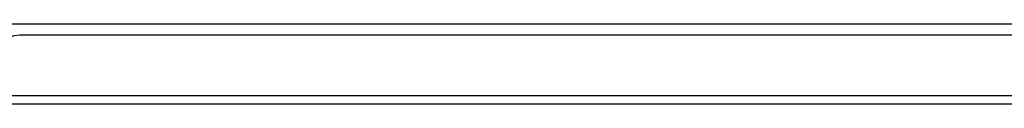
# Model space of a CAD drawing. Header units: inches. Extents: x 20 to 683, y 61 to 320.
# Tile 6 of 256: x 26.191 to 37.634, y 61.184 to 62.118. Entities that reach past the tile are written whole.
import ezdxf

# ---------------------------------------------------------------- set-up
doc = ezdxf.new("R2010")
doc.units = ezdxf.units.IN
doc.header["$MEASUREMENT"] = 0
doc.layers.add('Visible Edges(ANSI)', color=7, linetype='Continuous', lineweight=25)
doc.layers.add('Visible Tangent Edges(ANSI)', color=7, linetype='Continuous', lineweight=25)

msp = doc.modelspace()

# ---------------------------------------------------------------- linework, layer by layer
at = {"layer": 'Visible Edges(ANSI)'}
for p, q in [((25.711, 62.118), (44.585, 62.118)), ((44.106, 61.984), (26.191, 61.984)), ((92.052, 61.184), (20.447, 61.184))]:
    msp.add_line(p, q, dxfattribs=at)
msp.add_arc((26.191, 61.672), 0.312, 90, 180, dxfattribs=at)
at = {"layer": 'Visible Tangent Edges(ANSI)'}
msp.add_line((20.447, 61.283), (92.052, 61.283), dxfattribs=at)

doc.saveas('drawing.dxf')
